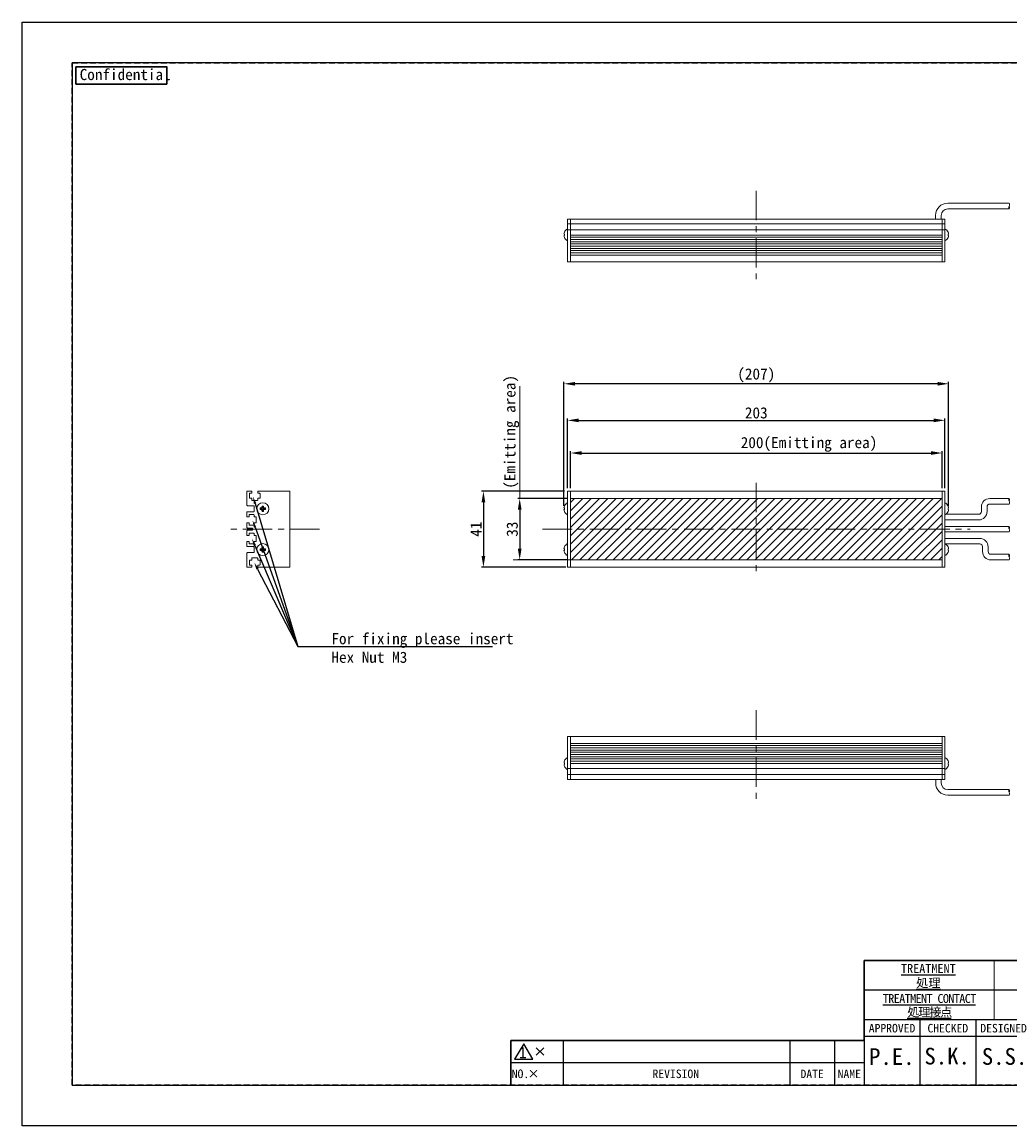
# Model space of a CAD drawing. Header units: millimetres. Extents: x 0 to 420, y 0 to 297.
# Tile 1 of 9: x 0 to 266, y 0 to 297. Entities that reach past the tile are written whole.
import ezdxf
from ezdxf import colors
from ezdxf.entities.mleader import LeaderData, LeaderLine
from ezdxf.enums import TextEntityAlignment as Align
from ezdxf.math import Vec2, Vec3

# ---------------------------------------------------------------- set-up
doc = ezdxf.new("R2010")
doc.units = ezdxf.units.MM
doc.header["$LTSCALE"] = 0.25
doc.linetypes.add('CENTER', pattern=[50.8, 31.75, -6.35, 6.35, -6.35])
doc.linetypes.add('HIDDEN', pattern=[9.525, 6.35, -3.175])
for name, color, linetype, lineweight in [('BASE', 7, 'Continuous', 20), ('CABLE 3P', 7, 'Continuous', 20), ('CENTER', 1, 'CENTER', 9), ('DIFFUSER', 4, 'Continuous', 20), ('DIMENSION', 6, 'Continuous', 9), ('MXB8146', 7, 'Continuous', 20), ('SIDE PLATE', 7, 'Continuous', 20)]:
    doc.layers.add(name, color=color, linetype=linetype, lineweight=lineweight)
doc.layers.add('FORM', color=252, linetype='Continuous')
doc.layers.add('PAPER', color=254, linetype='Continuous', plot=False)
doc.styles.add('VS Standard', font='msgothic.ttc', dxfattribs={"height": 3})
doc.styles.add('VS Standard(小)', font='msgothic.ttc', dxfattribs={"height": 2.4})
doc.dimstyles.new('VS Standard x0.5', dxfattribs={"dimtxt": 3, "dimasz": 3, "dimexe": 0.5, "dimexo": 0.8, "dimgap": 0.5, "dimtad": 3, "dimlfac": 2, "dimrnd": 0.0001, "dimzin": 9, "dimdsep": 46, "dimtxsty": 'VS Standard', "dimcen": 0, "dimaunit": 1, "dimadec": 0, "dimazin": 2, "dimtfac": 1, "dimtmove": 0, "dimatfit": 3, "dimfxl": 1, "dimtolj": 1, "dimtzin": 0, "dimarcsym": 0})

# ---------------------------------------------------------------- blocks, each defined once
blk = doc.blocks.new('表題欄金物用_ver3.0')
at = {"layer": 'FORM', "color": 0}
for p, q in [((-11, 44.5), (-191, 44.5)), ((-191, 44.5), (-191, 28.5)), ((-110, 28.49), (-110, 44.5)), ((-39, 28.49), (-39, 44.5)), ((-29, 28.49), (-29, 44.5)), ((-11, 28.5), (-11, 44.5)), ((-191, 40.5), (-191, 28.5)), ((-39, 40.5), (-110, 40.5)), ((-110, 28.49), (-110, 40.5)), ((-11, 28.5), (-11, 40.5)), ((-39, 36.5), (-191, 36.5)), ((-11, 36.5), (-191, 36.5)), ((-24.54, 35.38), (-24.54, 29.78)), ((-13.42, 34.8), (-20.21, 33.59)), ((-20.21, 32.58), (-20.21, 33.59)), ((-13.42, 32.58), (-13.42, 34.8)), ((-39, 32.5), (-110, 32.5)), ((-27.34, 32.58), (-12.62, 32.58)), ((-20.21, 32.58), (-20.21, 31.57)), ((-13.42, 30.35), (-20.21, 31.57)), ((-13.42, 32.58), (-13.42, 30.35)), ((-11, 28.5), (-191, 28.5)), ((-191, 28.5), (-191, 11)), ((-176, 28.5), (-176, 11)), ((-161, 28.5), (-161, 11)), ((-146, 28.5), (-146, 11)), ((-131, 28.5), (-131, 11)), ((-96, 11), (-96, 28.5)), ((-11, 11), (-11, 28.5)), ((-191, 24.12), (-96, 24.12)), ((-131, 24.12), (-96, 24.12)), ((-272, 23), (-286, 23)), ((-286, 23), (-286, 17)), ((-279.19, 21), (-277.19, 19)), ((-279.19, 19), (-277.19, 21)), ((-211, 23), (-272, 23)), ((-272, 23), (-272, 17)), ((-211, 23), (-211, 17)), ((-199, 23), (-211, 23)), ((-199, 23), (-199, 17)), ((-191, 23), (-199, 23)), ((-96, 22.6), (-11, 22.6)), ((-131, 19.75), (-96, 19.75)), ((-286, 17), (-286, 11)), ((-272, 17), (-286, 17)), ((-272, 17), (-272, 11)), ((-211, 17), (-272, 17)), ((-211, 17), (-211, 11)), ((-199, 17), (-211, 17)), ((-199, 17), (-199, 11)), ((-191, 17), (-199, 17)), ((-96, 15.38), (-131, 15.38)), ((-96, 16.8), (-11, 16.8)), ((-191, 11), (-11, 11))]:
    blk.add_line(p, q, dxfattribs=at)
at = {"layer": 'FORM', "color": 0, "linetype": 'HIDDEN', "lineweight": 9}
for p, q in [((-156, 28.49), (-156, 44.5)), ((-156, 28.49), (-156, 40.49)), ((-78.5, 11), (-78.5, 28.5))]:
    blk.add_line(p, q, dxfattribs=at)
at = {"layer": 'FORM', "color": 0, "linetype": 'Continuous', "lineweight": 9}
for p, q in [((-156, 28.49), (-156, 44.5)), ((-78.5, 11), (-78.5, 44.5)), ((-116, 11), (-116, 28.5))]:
    blk.add_line(p, q, dxfattribs=at)
at = {"layer": 'FORM', "color": 0, "lineweight": 15}
blk.add_line((-191, 11), (-286, 11), dxfattribs=at)
at = {"layer": 'FORM', "color": 0}
blk.add_lwpolyline([(-282.58, 22.13), (-285.01, 17.93), (-280.16, 17.93)], close=True, dxfattribs=at)
for radius in [2, 1]:
    blk.add_circle((-24.54, 32.58), radius, dxfattribs=at)
at = {"layer": 'FORM', "color": 0, "attachment_point": 5}
for s, insert, char_height, width, style in [('{\\LTREATMENT}', (-173.74, 42.37), 2.4, 36.5, 'VS Standard(小)'), ('{\\LMATERIAL}', (-94.15, 42.33), 2.4, 36.5, 'VS Standard(小)'), ('{\\L処理}', (-173.74, 38.37), 2.4, 36.5, 'VS Standard(小)'), ('{\\LCHAMFER}', (-94.72, 38.5), 2.4, 35, 'VS Standard(小)'), ('{\\LUNIT}', (-34.02, 40.41), 2, 20, 'VS Standard'), ('{\\LMETHOD}', (-20.02, 40.42), 2, 20, 'VS Standard'), ('{\\LFINISHING}', (-94.72, 34.5), 2.4, 35, 'VS Standard(小)'), ('{\\T0.9;\\LTREATMENT CONTACT}', (-173.5, 34.27), 2.4, 36.5, 'VS Standard(小)'), ('mm', (-34, 32.35), 2.8, 20, 'VS Standard'), ('{\\T0.9;\\L処理接点}', (-173.5, 30.5), 2.4, 36.5, 'VS Standard(小)'), ('{\\LDECENTRATION}', (-94.72, 30.5), 2.4, 35, 'VS Standard(小)'), ('{\\fＭＳ ゴシック|b0|i0|c128|p49;APPROVED}', (-183.5, 26.28), 2.3, 15, 'VS Standard'), ('{\\fＭＳ ゴシック|b0|i0|c128|p49;CHECKED}', (-168.5, 26.28), 2.3, 15, 'VS Standard'), ('{\\fＭＳ ゴシック|b0|i0|c128|p49;DESIGNED}', (-153.5, 26.28), 2.3, 15, 'VS Standard'), ('{\\fＭＳ ゴシック|b0|i0|c128|p49;DRAWN}', (-138.5, 26.28), 2.3, 15, 'VS Standard'), ('{\\W1;\\LTOLERANCE}', (-123.5, 26.31), 2, 20, 'VS Standard(小)'), ('{\\LANGLE}', (-123.5, 21.94), 2, 14.9784, 'VS Standard(小)'), ('{\\fＭＳ ゴシック|b0|i0|c128|p49;NAME}', (-87.28, 19.61), 2.4, 15, 'VS Standard(小)'), ('SCALE', (-123.5, 17.56), 2, 15, 'VS Standard(小)'), ('NO.', (-283.44, 14), 2.3, 14, 'VS Standard'), ('×', (-279.94, 14.02), 2.3, 14, 'VS Standard'), ('REVISION', (-241.67, 14), 2.3, 46, 'VS Standard'), ('{\\fMS Gothic|b0|i0|c128|p49;DATE}', (-204.99, 14), 2.3, 12, 'VS Standard'), ('NAME', (-195, 14), 2.3, 8, 'VS Standard'), ('{\\fＭＳ ゴシック|b0|i0|c128|p49;DRAW NO.}', (-87.25, 13.82), 2.4, 15, 'VS Standard(小)'), ('{\\fＭＳ ゴシック|b0|i0|c128|p49;DATE}', (-123.5, 13.19), 2, 15, 'VS Standard(小)')]:
    blk.add_mtext(s, dxfattribs=dict(at, insert=insert, char_height=char_height, width=width, style=style))
at = {"layer": 'FORM', "color": 0, "insert": (-87.25, 25.1), "char_height": 2, "width": 16, "attachment_point": 5, "line_spacing_factor": 0.8, "style": 'VS Standard'}
blk.add_mtext('\\pxsm0.9;{\\LREMARK}', dxfattribs=at)
at = {"layer": 'FORM', "color": 0, "insert": (-282.79, 19.73), "char_height": 3, "attachment_point": 5, "style": 'VS Standard'}
blk.add_mtext('1', dxfattribs=at)
at = {"layer": 'FORM', "color": 0}
for tag, height, style, p in [('処理(英語)', 2.8, 'VS Standard', (-133.24, 42.37)), ('材料', 2.8, 'VS Standard', (-58.21, 42.72)), ('処理(日本語)', 2.8, 'VS Standard', (-133.24, 38.37)), ('一般面取', 2.8, 'VS Standard', (-58.25, 38.53)), ('処理接点(英語)', 2.8, 'VS Standard', (-132.94, 34.42)), ('仕上', 2.8, 'VS Standard', (-58.25, 34.53)), ('処理接点(日本語)', 2.8, 'VS Standard', (-133, 30.5)), ('偏芯', 2.8, 'VS Standard', (-58.25, 30.53)), ('一般公差', 2.4, 'VS Standard(小)', (-106, 26.31)), ('適用（機種名）', 3.6, 'VS Standard', (-44.78, 25.6)), ('角度', 2.4, 'VS Standard(小)', (-106, 21.94)), ('NAME', 3.5, 'VS Standard', (-44.75, 19.65)), ('SCALE', 2.4, 'VS Standard(小)', (-106, 17.56)), ('DRAW_NO.', 3.5, 'VS Standard', (-44.75, 13.82)), ('DATE', 2.4, 'VS Standard(小)', (-106, 13.19))]:
    blk.add_attdef(tag, text='', height=height, dxfattribs=dict(at, style=style)).set_placement(p, align=Align.MIDDLE_CENTER)
at = {"layer": 'FORM', "color": 0, "style": 'VS Standard'}
for tag, p in [('APPROVED', (-182.5, 15.06)), ('CHECKED', (-167.5, 15.18)), ('DESIGNED', (-152.5, 15.09)), ('DRAWN', (-137.5, 15.23))]:
    blk.add_attdef(tag, text='', height=4.5, dxfattribs=at).set_placement(p, align=Align.BOTTOM_CENTER)
blk = doc.blocks.new('*D13')
at = {"layer": 'Defpoints', "color": 0}
for p in [(248.23, 189.84), (146.73, 170.81), (248.23, 170.81)]:
    blk.add_point(p, dxfattribs=at)
at = {"layer": 'DIMENSION', "color": 0, "lineweight": -2}
for p, q in [((146.73, 171.61), (146.73, 190.34)), ((248.23, 171.61), (248.23, 190.34)), ((149.73, 189.84), (245.23, 189.84))]:
    blk.add_line(p, q, dxfattribs=at)
at = {"layer": 'DIMENSION', "color": 0}
for points in [[(149.73, 190.34), (149.73, 189.34), (146.73, 189.84)], [(245.23, 189.34), (245.23, 190.34), (248.23, 189.84)]]:
    blk.add_solid(points, dxfattribs=at)
at = {"layer": 'DIMENSION', "color": 0, "insert": (197.48, 191.84), "char_height": 3, "attachment_point": 5, "style": 'VS Standard'}
blk.add_mtext('\\A1;203', dxfattribs=at)
blk = doc.blocks.new('*D14')
at = {"layer": 'Defpoints', "color": 0}
for p in [(247.48, 181.05), (147.48, 170.81), (247.48, 170.81)]:
    blk.add_point(p, dxfattribs=at)
at = {"layer": 'DIMENSION', "color": 0, "lineweight": -2}
for p, q in [((147.48, 171.61), (147.48, 181.55)), ((247.48, 171.61), (247.48, 181.55)), ((150.48, 181.05), (244.48, 181.05))]:
    blk.add_line(p, q, dxfattribs=at)
at = {"layer": 'DIMENSION', "color": 0}
for points in [[(150.48, 181.55), (150.48, 180.55), (147.48, 181.05)], [(244.48, 180.55), (244.48, 181.55), (247.48, 181.05)]]:
    blk.add_solid(points, dxfattribs=at)
at = {"layer": 'DIMENSION', "color": 0, "insert": (211.67, 183.37), "char_height": 3, "attachment_point": 5, "style": 'VS Standard'}
blk.add_mtext('\\A1;\\A1;200(Emitting area)', dxfattribs=at)
blk = doc.blocks.new('*D15')
at = {"layer": 'Defpoints', "color": 0}
for p in [(145.73, 199.68), (145.73, 166.06), (249.23, 166.07)]:
    blk.add_point(p, dxfattribs=at)
at = {"layer": 'DIMENSION', "color": 0, "lineweight": -2}
for p, q in [((145.73, 166.86), (145.73, 200.18)), ((246.23, 199.68), (148.73, 199.68)), ((249.23, 166.87), (249.23, 200.18))]:
    blk.add_line(p, q, dxfattribs=at)
at = {"layer": 'DIMENSION', "color": 0}
for points in [[(148.73, 200.18), (148.73, 199.18), (145.73, 199.68)], [(246.23, 199.18), (246.23, 200.18), (249.23, 199.68)]]:
    blk.add_solid(points, dxfattribs=at)
at = {"layer": 'DIMENSION', "color": 0, "insert": (197.48, 201.93), "char_height": 3, "attachment_point": 5, "style": 'VS Standard'}
blk.add_mtext('\\A1;\\A1;(207)', dxfattribs=at)
blk = doc.blocks.new('*D16')
at = {"layer": 'Defpoints', "color": 0}
for p in [(146.73, 170.81), (124.09, 150.31), (147.1, 150.31)]:
    blk.add_point(p, dxfattribs=at)
at = {"layer": 'DIMENSION', "color": 0, "lineweight": -2}
for p, q in [((145.93, 170.81), (123.59, 170.81)), ((124.09, 167.81), (124.09, 153.31)), ((146.3, 150.31), (123.59, 150.31))]:
    blk.add_line(p, q, dxfattribs=at)
at = {"layer": 'DIMENSION', "color": 0}
for points in [[(124.59, 167.81), (123.59, 167.81), (124.09, 170.81)], [(123.59, 153.31), (124.59, 153.31), (124.09, 150.31)]]:
    blk.add_solid(points, dxfattribs=at)
at = {"layer": 'DIMENSION', "color": 0, "insert": (122.09, 160.56), "char_height": 3, "attachment_point": 5, "rotation": 90, "style": 'VS Standard'}
blk.add_mtext('\\A1;41', dxfattribs=at)
blk = doc.blocks.new('*D17')
at = {"layer": 'Defpoints', "color": 0}
for p in [(147.48, 168.81), (133.85, 152.31), (147.48, 152.31)]:
    blk.add_point(p, dxfattribs=at)
at = {"layer": 'DIMENSION', "color": 0, "lineweight": -2}
for p, q in [((146.68, 168.81), (133.35, 168.81)), ((133.85, 165.81), (133.85, 155.31)), ((146.68, 152.31), (133.35, 152.31))]:
    blk.add_line(p, q, dxfattribs=at)
at = {"layer": 'DIMENSION', "color": 0}
for points in [[(134.35, 165.81), (133.35, 165.81), (133.85, 168.81)], [(133.35, 155.31), (134.35, 155.31), (133.85, 152.31)]]:
    blk.add_solid(points, dxfattribs=at)
at = {"layer": 'DIMENSION', "color": 0, "insert": (131.85, 160.56), "char_height": 3, "attachment_point": 5, "rotation": 90, "style": 'VS Standard'}
blk.add_mtext('\\A1;33', dxfattribs=at)

msp = doc.modelspace()

# ---------------------------------------------------------------- hatches: boundary and pattern name
at = {"layer": 'DIFFUSER'}
h = msp.add_hatch(dxfattribs=at)
h.set_pattern_fill('ANSI31', color=256, scale=0.5, style=0)
h.set_pattern_definition([(45, (-11.5, 11), (-1.122532, 1.122532), [])])
h.paths.add_polyline_path([(247.4796, 168.808), (197.4796, 168.808), (197.4796, 160.558), (247.4796, 160.558)])
h.paths.add_polyline_path([(147.4796, 168.808), (147.4796, 160.558), (197.4796, 160.558), (197.4796, 168.808)])
h.paths.add_polyline_path([(147.4796, 152.308), (197.4796, 152.308), (197.4796, 160.558), (147.4796, 160.558)])
h.paths.add_polyline_path([(247.4796, 152.308), (247.4796, 160.558), (197.4796, 160.558), (197.4796, 152.308)])

# ---------------------------------------------------------------- linework, layer by layer
msp.add_line((131.5, 11), (406.5, 11))
at = {"layer": 'BASE'}
for p, q in [((247.4796, 243.9992), (147.4796, 243.9992)), ((147.4796, 243.9992), (147.4796, 232.4992)), ((247.4796, 243.9992), (247.4796, 232.4992)), ((147.4796, 242.6992), (247.4796, 242.6992)), ((247.4796, 241.0992), (147.4796, 241.0992)), ((147.4796, 239.6992), (247.4796, 239.6992)), ((247.4796, 239.0992), (147.4796, 239.0992)), ((147.4796, 238.4992), (247.4796, 238.4992)), ((247.4796, 237.8992), (147.4796, 237.8992)), ((147.4796, 237.2992), (247.4796, 237.2992)), ((247.4796, 236.6992), (147.4796, 236.6992)), ((147.4796, 236.0992), (247.4796, 236.0992)), ((247.4796, 235.4992), (147.4796, 235.4992)), ((147.4796, 234.8992), (247.4796, 234.8992)), ((247.4796, 234.2992), (147.4796, 234.2992)), ((147.4796, 232.4992), (247.4796, 232.4992)), ((147.4796, 170.808), (147.4796, 150.308)), ((147.4796, 170.808), (247.4796, 170.808)), ((247.4796, 170.808), (247.4796, 150.308)), ((247.4796, 168.808), (147.4796, 168.808)), ((147.4796, 152.308), (132.0531, 152.308)), ((147.4796, 152.308), (247.4796, 152.308)), ((247.4796, 150.308), (147.4796, 150.308)), ((147.4876, 104.7335), (247.4876, 104.7335)), ((147.4876, 104.7335), (147.4876, 93.2335)), ((247.4876, 104.7335), (247.4876, 93.2335)), ((247.4876, 102.9335), (147.4876, 102.9335)), ((147.4876, 102.3335), (247.4876, 102.3335)), ((247.4876, 101.7335), (147.4876, 101.7335)), ((147.4876, 101.1335), (247.4876, 101.1335)), ((247.4876, 100.5335), (147.4876, 100.5335)), ((147.4876, 99.9335), (247.4876, 99.9335)), ((247.4876, 99.3335), (147.4876, 99.3335)), ((147.4876, 98.7335), (247.4876, 98.7335)), ((247.4876, 98.1335), (147.4876, 98.1335)), ((147.4876, 97.5335), (247.4876, 97.5335)), ((247.4876, 96.1335), (147.4876, 96.1335)), ((147.4876, 94.5335), (247.4876, 94.5335)), ((247.4876, 93.2335), (147.4876, 93.2335))]:
    msp.add_line(p, q, dxfattribs=at)
at = {"layer": 'CABLE 3P'}
for p, q in [((248.9796, 248.2492), (265.5106, 248.2492)), ((265.5106, 246.7492), (248.9796, 246.7492)), ((245.7296, 243.9992), (245.7296, 244.9992)), ((247.2296, 244.9992), (247.2296, 243.9992)), ((258.0522, 165.308), (258.0522, 166.558)), ((259.5522, 165.308), (259.5522, 166.558)), ((260.3022, 168.808), (265.5106, 168.808)), ((260.3022, 167.308), (265.5106, 167.308)), ((257.3022, 164.558), (248.4406, 164.558)), ((248.2296, 163.058), (257.3022, 163.058)), ((265.5106, 161.308), (248.2296, 161.308)), ((248.2296, 161.308), (248.2296, 159.808)), ((248.2296, 159.808), (265.5106, 159.808)), ((257.5938, 158.058), (248.2296, 158.058)), ((257.5938, 156.6045), (248.3693, 156.6045)), ((258.3438, 154.558), (258.3438, 155.808)), ((259.8438, 154.558), (259.8438, 155.808)), ((260.5938, 153.808), (265.5106, 153.808)), ((260.5938, 152.308), (265.5106, 152.308)), ((245.7376, 93.2335), (245.7376, 92.2335)), ((247.2376, 92.2335), (247.2376, 93.2335)), ((265.5186, 90.4835), (248.9876, 90.4835)), ((248.9876, 88.9835), (265.5186, 88.9835))]:
    msp.add_line(p, q, dxfattribs=at)
for centre, radius, start, end in [((248.9796, 244.9992), 3.25, 90, 180), ((248.9796, 244.9992), 1.75, 90, 180), ((266.1691, 247.1177), 0.7325, 149.796415, 210.203585), ((264.8547, 247.8677), 0.7808, 330.752111, 29.247889), ((264.903, 247.1177), 0.7325, 329.796415, 30.203585), ((260.3022, 166.558), 2.25, 90, 180), ((260.3022, 166.558), 0.75, 90, 180), ((266.1106, 168.433), 0.7075, 147.994617, 212.005383), ((264.9106, 168.433), 0.7075, 327.994617, 32.005383), ((264.9106, 167.683), 0.7075, 327.994617, 32.005383), ((257.3022, 165.308), 0.75, 270, 0), ((257.3022, 165.308), 2.25, 270, 0), ((266.1106, 160.933), 0.7075, 147.994617, 212.005383), ((264.9106, 160.933), 0.7075, 327.994617, 32.005383), ((264.9106, 160.183), 0.7075, 327.994617, 32.005383), ((257.5938, 155.808), 2.25, 0, 90), ((257.5938, 155.8545), 0.75, 0, 90), ((260.5938, 154.558), 2.25, 180, 270), ((260.5938, 154.558), 0.75, 180, 270), ((266.1106, 153.433), 0.7075, 147.994617, 212.005383), ((264.9106, 153.433), 0.7075, 327.994617, 32.005383), ((264.9106, 152.683), 0.7075, 327.994617, 32.005383), ((248.9876, 92.2335), 3.25, 180, 270), ((248.9876, 92.2335), 1.75, 180, 270), ((266.1517, 90.115), 0.7325, 149.796415, 210.203585), ((264.8856, 90.115), 0.7325, 329.796415, 30.203585), ((264.8373, 89.365), 0.7808, 330.752111, 29.247889)]:
    msp.add_arc(centre, radius, start, end, dxfattribs=at)
at = {"layer": 'CENTER'}
for p, q in [((197.4796, 251.5992), (197.4796, 226.5992)), ((197.4796, 173.058), (197.4796, 148.058)), ((79.9796, 160.558), (54.9796, 160.558)), ((139.9796, 160.558), (254.9796, 160.558)), ((197.4876, 111.8335), (197.4876, 86.8335)), ((197.4876, 111.8335), (197.4876, 86.8335))]:
    msp.add_line(p, q, dxfattribs=at)
at = {"layer": 'DIMENSION'}
msp.add_line((133.8532, 168.808), (133.8532, 198.9959), dxfattribs=at)
at = {"layer": 'FORM'}
for p, q in [((13.5, 286), (13.5, 11)), ((406.5, 286), (13.5, 286)), ((13.5, 286), (13.5, 286)), ((226.5, 23), (226.5, 44.5)), ((226.5, 44.5), (406.5, 44.5)), ((131.5, 11), (131.5, 23)), ((131.5, 23), (226.5, 23)), ((13.5, 11), (131.5, 11))]:
    msp.add_line(p, q, dxfattribs=at)
at = {"layer": 'FORM', "linetype": 'HIDDEN'}
msp.add_lwpolyline([(13.5, 286), (406.5, 286), (406.5, 11), (13.5, 11)], close=True, dxfattribs=at)
at = {"layer": 'FORM', "lineweight": 30}
msp.add_lwpolyline([(14.5, 285), (38.8908, 285), (38.8908, 280.3378), (14.5, 280.3378)], close=True, dxfattribs=at)
at = {"layer": 'MXB8146'}
for p, q in [((146.7296, 241.3742), (146.7296, 238.1242)), ((248.2296, 241.3742), (248.2296, 238.1242)), ((145.8859, 239.9573), (145.7619, 239.9906)), ((145.7619, 239.5079), (145.8859, 239.5411)), ((145.8859, 240.4573), (145.8743, 240.4605)), ((145.8743, 239.038), (145.8859, 239.0411)), ((249.0732, 240.4573), (249.0849, 240.4605)), ((249.0732, 239.9573), (249.1973, 239.9906)), ((249.1973, 239.5079), (249.0732, 239.5411)), ((249.0849, 239.038), (249.0732, 239.0411)), ((64.6255, 166.674), (64.5335, 166.7661)), ((64.6255, 166.674), (64.6255, 166.174)), ((64.8576, 166.674), (64.6255, 166.674)), ((64.8576, 166.674), (64.9497, 166.7661)), ((64.8576, 166.174), (64.8576, 166.674)), ((145.8859, 166.7661), (145.8743, 166.7692)), ((146.7296, 167.683), (146.7296, 164.433)), ((248.2296, 167.683), (248.2296, 164.433)), ((249.0733, 166.7661), (249.0849, 166.7692)), ((64.1255, 166.174), (64.0335, 166.2661)), ((64.1255, 165.942), (64.0335, 165.8499)), ((64.6255, 166.174), (64.1255, 166.174)), ((64.1255, 166.174), (64.1255, 165.942)), ((64.1255, 165.942), (64.6255, 165.942)), ((64.6255, 166.174), (64.5002, 166.2993)), ((64.6255, 165.942), (64.5002, 165.8166)), ((64.6255, 165.442), (64.5335, 165.3499)), ((64.6255, 165.942), (64.6255, 165.442)), ((64.6255, 165.442), (64.8576, 165.442)), ((64.8576, 166.174), (64.9829, 166.2993)), ((65.3576, 166.174), (64.8576, 166.174)), ((64.8576, 165.942), (64.9829, 165.8166)), ((64.8576, 165.942), (65.3576, 165.942)), ((64.8576, 165.442), (64.8576, 165.942)), ((64.8576, 165.442), (64.9497, 165.3499)), ((65.3576, 166.174), (65.4497, 166.2661)), ((65.3576, 165.942), (65.3576, 166.174)), ((65.3576, 165.942), (65.4497, 165.8499)), ((145.8859, 166.2661), (145.7619, 166.2993)), ((145.7619, 165.8166), (145.8859, 165.8499)), ((145.8743, 165.3468), (145.8859, 165.3499)), ((249.0733, 166.2661), (249.1973, 166.2993)), ((249.1973, 165.8166), (249.0733, 165.8499)), ((249.0849, 165.3468), (249.0733, 165.3499)), ((64.1255, 155.174), (64.0335, 155.2661)), ((64.1255, 154.942), (64.0335, 154.8499)), ((64.6255, 155.174), (64.1255, 155.174)), ((64.1255, 155.174), (64.1255, 154.942)), ((64.1255, 154.942), (64.6255, 154.942)), ((64.6255, 155.174), (64.5002, 155.2993)), ((64.6255, 154.942), (64.5002, 154.8166)), ((64.6255, 155.674), (64.5335, 155.7661)), ((64.6255, 154.442), (64.5335, 154.3499)), ((64.6255, 155.674), (64.6255, 155.174)), ((64.8576, 155.674), (64.6255, 155.674)), ((64.6255, 154.942), (64.6255, 154.442)), ((64.6255, 154.442), (64.8576, 154.442)), ((64.8576, 155.674), (64.9497, 155.7661)), ((64.8576, 155.174), (64.8576, 155.674)), ((64.8576, 155.174), (64.9829, 155.2993)), ((65.3576, 155.174), (64.8576, 155.174)), ((64.8576, 154.942), (64.9829, 154.8166)), ((64.8576, 154.942), (65.3576, 154.942)), ((64.8576, 154.442), (64.8576, 154.942)), ((64.8576, 154.442), (64.9497, 154.3499)), ((65.3576, 155.174), (65.4497, 155.2661)), ((65.3576, 154.942), (65.3576, 155.174)), ((65.3576, 154.942), (65.4497, 154.8499)), ((145.7619, 155.2993), (145.8859, 155.2661)), ((145.8859, 154.8499), (145.7619, 154.8166)), ((145.8743, 155.7692), (145.8859, 155.7661)), ((146.7296, 153.433), (146.7296, 156.683)), ((248.2296, 153.433), (248.2296, 156.683)), ((249.0849, 155.7692), (249.0733, 155.7661)), ((249.1973, 155.2993), (249.0733, 155.2661)), ((249.0733, 154.8499), (249.1973, 154.8166)), ((145.8859, 154.3499), (145.8743, 154.3468)), ((249.0733, 154.3499), (249.0849, 154.3468)), ((145.894, 98.1916), (145.8823, 98.1947)), ((146.7376, 99.1085), (146.7376, 95.8585)), ((248.2376, 99.1085), (248.2376, 95.8585)), ((145.894, 97.6916), (145.7699, 97.7248)), ((145.7699, 97.2421), (145.894, 97.2754)), ((145.8823, 96.7723), (145.894, 96.7754)), ((249.0813, 97.6916), (249.2053, 97.7248)), ((249.2053, 97.2421), (249.0813, 97.2754))]:
    msp.add_line(p, q, dxfattribs=at)
for centre in [(64.7416, 166.058), (64.7416, 155.058)]:
    msp.add_circle(centre, 1.625, dxfattribs=at)
for centre, radius, start, end in [((147.5499, 239.7492), 1.8203, 116.784996, 157.000817), ((247.4093, 239.7492), 1.8203, 22.999183, 63.215004), ((147.6021, 239.7514), 1.8557, 157.639247, 172.593484), ((147.6021, 239.7471), 1.8557, 187.406516, 202.360753), ((147.74, 239.7492), 1.8657, 173.595632, 186.404368), ((147.5499, 239.7492), 1.8203, 202.999183, 243.215004), ((247.4093, 239.7492), 1.8203, 296.784996, 337.000817), ((247.3571, 239.7514), 1.8557, 7.406516, 22.360753), ((247.2192, 239.7492), 1.8657, 353.595632, 6.404368), ((247.3571, 239.7471), 1.8557, 337.639247, 352.593484), ((70.7656, 166.0877), 6.269, 173.787734, 178.065517), ((64.7416, 159.8299), 6.9394, 88.281462, 91.718538), ((58.7175, 166.0877), 6.269, 1.934483, 6.212266), ((147.6021, 166.0601), 1.8557, 157.639247, 172.593484), ((147.5499, 166.058), 1.8203, 116.784996, 157.000817), ((247.4093, 166.058), 1.8203, 22.999183, 63.215004), ((247.3571, 166.0601), 1.8557, 7.406516, 22.360753), ((70.9697, 166.058), 6.9394, 178.281462, 181.718538), ((64.7118, 160.0339), 6.269, 91.934483, 96.212266), ((64.7118, 172.0821), 6.269, 263.787734, 268.065517), ((70.7656, 166.0283), 6.269, 181.934483, 186.212266), ((64.7416, 172.2861), 6.9394, 268.281462, 271.718538), ((58.7175, 166.0283), 6.269, 353.787734, 358.065517), ((64.7713, 160.0339), 6.269, 83.787734, 88.065517), ((64.7713, 172.0821), 6.269, 271.934483, 276.212266), ((58.5134, 166.058), 6.9394, 358.281462, 1.718538), ((147.6021, 166.0559), 1.8557, 187.406516, 202.360753), ((147.74, 166.058), 1.8657, 173.595632, 186.404368), ((147.5499, 166.058), 1.8203, 202.999183, 243.215004), ((247.4093, 166.058), 1.8203, 296.784996, 337.000817), ((247.2192, 166.058), 1.8657, 353.595632, 6.404368), ((247.3571, 166.0559), 1.8557, 337.639247, 352.593484), ((70.9697, 155.058), 6.9394, 178.281462, 181.718538), ((64.7118, 149.0339), 6.269, 91.934483, 96.212266), ((64.7118, 161.0821), 6.269, 263.787734, 268.065517), ((70.7656, 155.0877), 6.269, 173.787734, 178.065517), ((70.7656, 155.0283), 6.269, 181.934483, 186.212266), ((64.7416, 148.8299), 6.9394, 88.281462, 91.718538), ((58.7175, 155.0877), 6.269, 1.934483, 6.212266), ((58.7175, 155.0283), 6.269, 353.787734, 358.065517), ((64.7713, 149.0339), 6.269, 83.787734, 88.065517), ((64.7713, 161.0821), 6.269, 271.934483, 276.212266), ((58.5134, 155.058), 6.9394, 358.281462, 1.718538), ((147.6021, 155.0601), 1.8557, 157.639247, 172.593484), ((147.6021, 155.0559), 1.8557, 187.406516, 202.360753), ((147.5499, 155.058), 1.8203, 116.784996, 157.000817), ((147.74, 155.058), 1.8657, 173.595632, 186.404368), ((247.4093, 155.058), 1.8203, 22.999183, 63.215004), ((247.3571, 155.0601), 1.8557, 7.406516, 22.360753), ((247.2192, 155.058), 1.8657, 353.595632, 6.404368), ((247.3571, 155.0559), 1.8557, 337.639247, 352.593484), ((64.7416, 161.2861), 6.9394, 268.281462, 271.718538), ((147.5499, 155.058), 1.8203, 202.999183, 243.215004), ((247.4093, 155.058), 1.8203, 296.784996, 337.000817), ((147.6101, 97.4856), 1.8557, 157.639247, 172.593484), ((147.558, 97.4835), 1.8203, 116.784996, 157.000817), ((247.4173, 97.4835), 1.8203, 22.999183, 63.215004), ((247.3651, 97.4856), 1.8557, 7.406516, 22.360753), ((147.6101, 97.4814), 1.8557, 187.406516, 202.360753), ((147.748, 97.4835), 1.8657, 173.595632, 186.404368), ((147.558, 97.4835), 1.8203, 202.999183, 243.215004), ((247.4173, 97.4835), 1.8203, 296.784996, 337.000817), ((247.2272, 97.4835), 1.8657, 353.595632, 6.404368), ((247.3651, 97.4814), 1.8557, 337.639247, 352.593484)]:
    msp.add_arc(centre, radius, start, end, dxfattribs=at)
at = {"layer": 'PAPER'}
msp.add_lwpolyline([(0, 297), (420, 297), (420, 0), (0, 0)], close=True, dxfattribs=at)
at = {"layer": 'SIDE PLATE'}
for p, q in [((147.4796, 243.9992), (146.7296, 243.9992)), ((146.7296, 243.9992), (146.7296, 232.4992)), ((147.4796, 232.4992), (147.4796, 243.9992)), ((248.2296, 243.9992), (247.4796, 243.9992)), ((247.4796, 243.9992), (247.4796, 232.4992)), ((248.2296, 232.4992), (248.2296, 243.9992)), ((146.7296, 242.6992), (147.4796, 242.6992)), ((147.4796, 241.0992), (146.7296, 241.0992)), ((247.4796, 242.6992), (248.2296, 242.6992)), ((248.2296, 241.0992), (247.4796, 241.0992)), ((146.7296, 232.4992), (147.4796, 232.4992)), ((247.4796, 232.4992), (248.2296, 232.4992)), ((60.4916, 166.958), (60.4916, 170.708)), ((60.5916, 170.808), (61.6916, 170.808)), ((61.1666, 170.108), (61.1666, 169.008)), ((61.6916, 170.208), (61.2666, 170.208)), ((61.7916, 170.708), (61.7916, 170.308)), ((63.3916, 170.308), (63.3916, 170.708)), ((63.4916, 170.808), (71.8916, 170.808)), ((63.9166, 170.208), (63.4916, 170.208)), ((64.0166, 169.008), (64.0166, 170.108)), ((71.9916, 170.708), (71.9916, 150.408)), ((62.2916, 166.858), (60.5916, 166.858)), ((61.2666, 168.908), (61.6916, 168.908)), ((61.7916, 168.808), (61.7916, 168.408)), ((61.8916, 168.308), (63.2916, 168.308)), ((62.3916, 165.358), (62.3916, 166.758)), ((63.3916, 168.408), (63.3916, 168.808)), ((63.4916, 168.908), (63.9166, 168.908)), ((60.4916, 163.958), (60.4916, 165.158)), ((60.5916, 165.258), (62.2916, 165.258)), ((60.9916, 163.858), (60.5916, 163.858)), ((61.0916, 164.383), (61.0916, 163.958)), ((62.2916, 164.483), (61.1916, 164.483)), ((62.3916, 163.958), (62.3916, 164.383)), ((62.8916, 163.858), (62.4916, 163.858)), ((62.9916, 162.358), (62.9916, 163.758)), ((60.4916, 160.958), (60.4916, 162.158)), ((60.5916, 162.258), (60.9916, 162.258)), ((61.8916, 160.858), (60.5916, 160.858)), ((61.0916, 162.158), (61.0916, 161.733)), ((61.1916, 161.633), (62.2916, 161.633)), ((61.9916, 160.358), (61.9916, 160.758)), ((62.3916, 161.733), (62.3916, 162.158)), ((62.4916, 162.258), (62.8916, 162.258)), ((60.4916, 158.958), (60.4916, 160.158)), ((60.5916, 160.258), (61.8916, 160.258)), ((60.9916, 158.858), (60.5916, 158.858)), ((61.0916, 159.383), (61.0916, 158.958)), ((62.2916, 159.483), (61.1916, 159.483)), ((62.3916, 158.958), (62.3916, 159.383)), ((62.8916, 158.858), (62.4916, 158.858)), ((62.9916, 157.358), (62.9916, 158.758)), ((60.4916, 155.958), (60.4916, 157.158)), ((60.5916, 157.258), (60.9916, 157.258)), ((62.2916, 155.858), (60.5916, 155.858)), ((61.0916, 157.158), (61.0916, 156.733)), ((61.1916, 156.633), (62.2916, 156.633)), ((62.3916, 156.733), (62.3916, 157.158)), ((62.3916, 154.358), (62.3916, 155.758)), ((62.4916, 157.258), (62.8916, 157.258)), ((60.4916, 150.408), (60.4916, 154.158)), ((60.5916, 154.258), (62.2916, 154.258)), ((61.1666, 152.108), (61.1666, 151.008)), ((61.6916, 152.208), (61.2666, 152.208)), ((61.7916, 152.708), (61.7916, 152.308)), ((63.2916, 152.808), (61.8916, 152.808)), ((63.3916, 152.308), (63.3916, 152.708)), ((63.9166, 152.208), (63.4916, 152.208)), ((64.0166, 151.008), (64.0166, 152.108)), ((61.6916, 150.308), (60.5916, 150.308)), ((61.2666, 150.908), (61.6916, 150.908)), ((61.7916, 150.808), (61.7916, 150.408)), ((63.3916, 150.408), (63.3916, 150.808)), ((63.4916, 150.908), (63.9166, 150.908)), ((71.8916, 150.308), (63.4916, 150.308)), ((146.7376, 104.7335), (147.4876, 104.7335)), ((146.7376, 93.2335), (146.7376, 104.7335)), ((147.4876, 104.7335), (147.4876, 93.2335)), ((247.4876, 104.7335), (248.2376, 104.7335)), ((247.4876, 93.2335), (247.4876, 104.7335)), ((248.2376, 104.7335), (248.2376, 93.2335)), ((147.4876, 96.1335), (146.7376, 96.1335)), ((248.2376, 96.1335), (247.4876, 96.1335)), ((146.7376, 94.5335), (147.4876, 94.5335)), ((147.4876, 93.2335), (146.7376, 93.2335)), ((247.4876, 94.5335), (248.2376, 94.5335)), ((248.2376, 93.2335), (247.4876, 93.2335))]:
    msp.add_line(p, q, dxfattribs=at)
for points in [[(147.4796, 170.808), (147.4796, 150.308), (146.7296, 150.308), (146.7296, 170.808)], [(248.2296, 150.308), (248.2296, 170.808), (247.4796, 170.808), (247.4796, 150.308)]]:
    msp.add_lwpolyline(points, close=True, dxfattribs=at)
for centre, start, end in [((60.5916, 170.708), 90, 180), ((61.2666, 170.108), 90, 180), ((61.6916, 170.708), 0, 90), ((61.6916, 170.308), 270, 0), ((63.4916, 170.708), 90, 180), ((63.4916, 170.308), 180, 270), ((63.9166, 170.108), 0, 90), ((71.8916, 170.708), 0, 90), ((60.5916, 166.958), 180, 270), ((61.2666, 169.008), 180, 270), ((61.6916, 168.808), 0, 90), ((61.8916, 168.408), 180, 270), ((62.2916, 166.758), 0, 90), ((63.2916, 168.408), 270, 0), ((63.4916, 168.808), 90, 180), ((63.9166, 169.008), 270, 0), ((60.5916, 165.158), 90, 180), ((60.5916, 163.958), 180, 270), ((60.9916, 163.958), 270, 0), ((61.1916, 164.383), 90, 180), ((62.2916, 165.358), 270, 0), ((62.2916, 164.383), 0, 90), ((62.4916, 163.958), 180, 270), ((62.8916, 163.758), 0, 90), ((60.5916, 162.158), 90, 180), ((60.5916, 160.958), 180, 270), ((60.9916, 162.158), 0, 90), ((61.1916, 161.733), 180, 270), ((61.8916, 160.758), 0, 90), ((62.2916, 161.733), 270, 0), ((62.4916, 162.158), 90, 180), ((62.8916, 162.358), 270, 0), ((60.5916, 160.158), 90, 180), ((60.5916, 158.958), 180, 270), ((60.9916, 158.958), 270, 0), ((61.1916, 159.383), 90, 180), ((61.8916, 160.358), 270, 0), ((62.2916, 159.383), 0, 90), ((62.4916, 158.958), 180, 270), ((62.8916, 158.758), 0, 90), ((60.5916, 157.158), 90, 180), ((60.5916, 155.958), 180, 270), ((60.9916, 157.158), 0, 90), ((61.1916, 156.733), 180, 270), ((62.2916, 156.733), 270, 0), ((62.2916, 155.758), 0, 90), ((62.4916, 157.158), 90, 180), ((62.8916, 157.358), 270, 0), ((60.5916, 154.158), 90, 180), ((61.2666, 152.108), 90, 180), ((61.6916, 152.308), 270, 0), ((61.8916, 152.708), 90, 180), ((62.2916, 154.358), 270, 0), ((63.2916, 152.708), 0, 90), ((63.4916, 152.308), 180, 270), ((63.9166, 152.108), 0, 90), ((60.5916, 150.408), 180, 270), ((61.2666, 151.008), 180, 270), ((61.6916, 150.808), 0, 90), ((61.6916, 150.408), 270, 0), ((63.4916, 150.808), 90, 180), ((63.4916, 150.408), 180, 270), ((63.9166, 151.008), 270, 0), ((71.8916, 150.408), 270, 0)]:
    msp.add_arc(centre, 0.1, start, end, dxfattribs=at)

# ---------------------------------------------------------------- block references
ref = msp.add_blockref('表題欄金物用_ver3.0', (417.5, 0))
ref.add_attrib('処理(英語)', '-', dxfattribs={"layer": 'FORM', "color": 0, "height": 2.8, "style": 'VS Standard'}).set_placement((284.4134, 42.3698), align=Align.MIDDLE_CENTER)
ref.add_attrib('処理(日本語)', '-', dxfattribs={"layer": 'FORM', "color": 0, "height": 2.8, "style": 'VS Standard'}).set_placement((284.5047, 38.373), align=Align.MIDDLE_CENTER)
ref.add_attrib('処理接点(英語)', '-', dxfattribs={"layer": 'FORM', "color": 0, "height": 2.8, "style": 'VS Standard'}).set_placement((284.5626, 34.4188), align=Align.MIDDLE_CENTER)
ref.add_attrib('処理接点(日本語)', '-', dxfattribs={"layer": 'FORM', "color": 0, "height": 2.8, "style": 'VS Standard'}).set_placement((284.6264, 30.5), align=Align.MIDDLE_CENTER)
ref.add_attrib('材料', '-', dxfattribs={"layer": 'FORM', "color": 0, "height": 2.8, "style": 'VS Standard'}).set_placement((359.2888, 42.7156), align=Align.MIDDLE_CENTER)
ref.add_attrib('一般面取', '-', dxfattribs={"layer": 'FORM', "color": 0, "height": 2.8, "style": 'VS Standard'}).set_placement((359.2519, 38.5265), align=Align.MIDDLE_CENTER)
ref.add_attrib('仕上', '-', dxfattribs={"layer": 'FORM', "color": 0, "height": 2.8, "style": 'VS Standard'}).set_placement((359.2519, 34.5265), align=Align.MIDDLE_CENTER)
ref.add_attrib('偏芯', '-', dxfattribs={"layer": 'FORM', "color": 0, "height": 2.8, "style": 'VS Standard'}).set_placement((359.2519, 30.5265), align=Align.MIDDLE_CENTER)
ref.add_attrib('一般公差', '-', dxfattribs={"layer": 'FORM', "color": 0, "height": 2.4, "style": 'VS Standard(小)'}).set_placement((311.5, 26.3125), align=Align.MIDDLE_CENTER)
ref.add_attrib('角度', '-', dxfattribs={"layer": 'FORM', "color": 0, "height": 2.4, "style": 'VS Standard(小)'}).set_placement((311.5, 21.9375), align=Align.MIDDLE_CENTER)
ref.add_attrib('SCALE', '1 / 2', dxfattribs={"layer": 'FORM', "color": 0, "height": 2.4, "style": 'VS Standard(小)'}).set_placement((311.5, 17.5625), align=Align.MIDDLE_CENTER)
ref.add_attrib('DATE', '2025/05/15', dxfattribs={"layer": 'FORM', "color": 0, "height": 2.4, "style": 'VS Standard(小)'}).set_placement((311.5, 13.1875), align=Align.MIDDLE_CENTER)
ref.add_attrib('適用（機種名）', 'VBA-20030RGB-DF', dxfattribs={"layer": 'FORM', "color": 0, "height": 3.6, "style": 'VS Standard'}).set_placement((372.75, 25.5168), align=Align.MIDDLE_CENTER)
ref.add_attrib('NAME', 'DRAWING', dxfattribs={"layer": 'FORM', "color": 0, "height": 3.5, "style": 'VS Standard'}).set_placement((372.75, 19.7539), align=Align.MIDDLE_CENTER)
ref.add_attrib('DRAW_NO.', 'L1540A-A00100', dxfattribs={"layer": 'FORM', "color": 0, "height": 3.5, "style": 'VS Standard'}).set_placement((372.75, 13.8776), align=Align.MIDDLE_CENTER)
ref.add_attrib('DESIGNED', 'S.S.', dxfattribs={"layer": 'FORM', "color": 0, "height": 4.5, "style": 'VS Standard'}).set_placement((264.2704, 15.0912), align=Align.BOTTOM_CENTER)
ref.add_attrib('DRAWN', 'S.S.', dxfattribs={"layer": 'FORM', "color": 0, "height": 4.5, "style": 'VS Standard'}).set_placement((279.0401, 15.235), align=Align.BOTTOM_CENTER)
ref.add_attrib('CHECKED', 'S.K.', dxfattribs={"layer": 'FORM', "color": 0, "height": 4.5, "style": 'VS Standard'}).set_placement((248.8274, 15.1772), align=Align.BOTTOM_CENTER)
ref.add_attrib('APPROVED', 'P.E.', dxfattribs={"layer": 'FORM', "color": 0, "height": 4.5, "style": 'VS Standard'}).set_placement((233.9377, 15.0617), align=Align.BOTTOM_CENTER)

# ---------------------------------------------------------------- texts
at = {"layer": 'DIMENSION', "insert": (129.7137, 171.4377), "char_height": 3, "attachment_point": 1, "rotation": 90, "style": 'VS Standard'}
msp.add_mtext('(Emitting area)', dxfattribs=at)
at = {"layer": 'FORM', "lineweight": 30, "insert": (15.494, 284.3886), "char_height": 3, "attachment_point": 1, "style": 'VS Standard'}
msp.add_mtext_dynamic_manual_height_columns('Confidential', width=3, gutter_width=15, heights=[-3], dxfattribs=at)

# ---------------------------------------------------------------- dimensions: what is measured, and where the dimension line sits
at = {"layer": 'DIMENSION'}
dim = msp.add_linear_dim(base=(145.7296, 199.6763), p1=(249.2296, 166.0744), p2=(145.7296, 166.058), text='\\A1;(<>)', dimstyle='VS Standard x0.5', dxfattribs=at)
dim.commit()
dim.dimension.update_dxf_attribs({"geometry": '*D15', "text_midpoint": (197.4796, 201.9275)})
dim = msp.add_linear_dim(base=(248.2296, 189.8358), p1=(146.7296, 170.808), p2=(248.2296, 170.808), dimstyle='VS Standard x0.5', dxfattribs=at)
dim.commit()
dim.dimension.update_dxf_attribs({"geometry": '*D13', "text_midpoint": (197.4796, 191.8364)})
dim = msp.add_linear_dim(base=(247.4796, 181.0466), p1=(147.4796, 170.808), p2=(247.4796, 170.808), text='\\A1;<>(Emitting area)', dimstyle='VS Standard x0.5', dxfattribs=at)
dim.commit()
dim.dimension.update_dxf_attribs({"geometry": '*D14', "text_midpoint": (211.6696, 181.0466), "dimtype": 160})
for base, p1, p2, picture, middle in [((124.0864, 150.308), (146.7296, 170.808), (147.1046, 150.308), '*D16', (122.0859, 160.558)), ((133.8532, 152.308), (147.4796, 168.808), (147.4796, 152.308), '*D17', (131.8526, 160.558))]:
    dim = msp.add_linear_dim(base=base, p1=p1, p2=p2, angle=90, dimstyle='VS Standard x0.5', dxfattribs=at)
    dim.commit()
    dim.dimension.update_dxf_attribs({"geometry": picture, "text_midpoint": middle})

# ---------------------------------------------------------------- leaders
ml = msp.add_multileader_mtext('Standard', dxfattribs=at)
ml.set_content('', style='VS Standard')
ml.set_leader_properties()
ml.build(insert=Vec2(0, 0))
ml.multileader.update_dxf_attribs({"text_left_attachment_type": 6, "text_right_attachment_type": 6, "dogleg_length": 1, "arrow_head_size": 2})
ctx = ml.context
ctx.base_point, ctx.char_height, ctx.arrow_head_size, ctx.landing_gap_size, ctx.plane_origin = Vec3(76.9962, 121.3878), 3, 2, 1, Vec3(16.6069, 53.3297)
ctx.left_attachment, ctx.right_attachment = 6, 6
notes = []
notes.append((ctx, [(0, (1, 1, 0), (74.2038, 129.0039), (1, 0), 1, [(0, [(62.0899, 169.3576)], 0, [])])]))
ctx.mtext.insert = Vec3(76.2038, 132.6039)
ml = msp.add_multileader_mtext('Standard', dxfattribs=at)
ml.set_content('', style='VS Standard')
ml.set_leader_properties()
ml.build(insert=Vec2(0, 0))
ml.multileader.update_dxf_attribs({"text_left_attachment_type": 6, "text_right_attachment_type": 6, "dogleg_length": 1, "arrow_head_size": 2})
ctx = ml.context
ctx.base_point, ctx.char_height, ctx.arrow_head_size, ctx.landing_gap_size, ctx.plane_origin = Vec3(76.9962, 121.3878), 3, 2, 1, Vec3(31.315, 47.3402)
ctx.left_attachment, ctx.right_attachment = 6, 6
notes.append((ctx, [(0, (1, 1, 0), (74.2038, 129.0039), (1, 0), 1, [(0, [(61.9791, 162.9545)], 0, [])])]))
ctx.mtext.insert = Vec3(76.2038, 132.6039)
ml = msp.add_multileader_mtext('Standard', dxfattribs=at)
ml.set_content('', style='VS Standard')
ml.set_leader_properties()
ml.build(insert=Vec2(0, 0))
ml.multileader.update_dxf_attribs({"text_left_attachment_type": 6, "text_right_attachment_type": 6, "dogleg_length": 1, "arrow_head_size": 2})
ctx = ml.context
ctx.base_point, ctx.char_height, ctx.arrow_head_size, ctx.landing_gap_size, ctx.plane_origin = Vec3(76.9962, 121.3878), 3, 2, 1, Vec3(32.565, 42.2383)
ctx.left_attachment, ctx.right_attachment = 6, 6
notes.append((ctx, [(0, (1, 1, 0), (74.2038, 129.0039), (1, 0), 1, [(0, [(61.8297, 157.9933)], 0, [])])]))
ctx.mtext.insert = Vec3(76.2038, 132.6039)
ml = msp.add_multileader_mtext('Standard', dxfattribs=at)
ml.set_content('For fixing please insert\\PHex Nut M3', style='VS Standard')
ml.set_leader_properties()
ml.build(insert=Vec2(0, 0))
ml.multileader.update_dxf_attribs({"text_left_attachment_type": 6, "text_right_attachment_type": 6, "dogleg_length": 1, "arrow_head_size": 2})
ctx = ml.context
ctx.base_point, ctx.char_height, ctx.arrow_head_size, ctx.landing_gap_size, ctx.plane_origin = Vec3(82.2038, 111.5617), 3, 2, 1, Vec3(28.7658, -19.3151)
ctx.left_attachment, ctx.right_attachment = 6, 6
notes.append((ctx, [(0, (1, 1, 0), (74.2038, 129.0039), (1, 0), 8, [(0, [(62.4216, 151.6175)], 0, [])])]))
ctx.mtext.insert = Vec3(83.2038, 132.6039)
for ctx, leaders in notes:
    for number, flags, end, landing, length, lines in leaders:
        leader = LeaderData()
        leader.index, (leader.has_last_leader_line, leader.has_dogleg_vector, leader.attachment_direction) = number, flags
        leader.last_leader_point, leader.dogleg_vector, leader.dogleg_length = Vec3(end), Vec3(landing), length
        for number, points, colour, breaks in lines:
            line = LeaderLine()
            line.index, line.vertices, line.color, line.breaks = number, Vec3.list(points), colors.encode_raw_color(colour), breaks
            leader.lines.append(line)
        ctx.leaders.append(leader)

doc.saveas('drawing.dxf')
